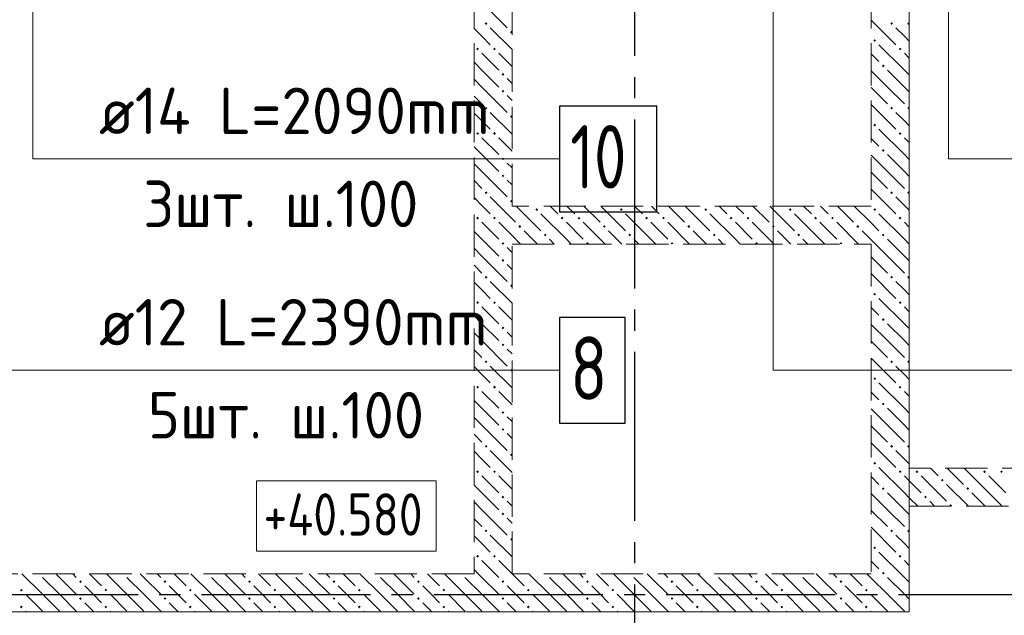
# Model space of a CAD drawing. Header units: millimetres. Extents: x 0 to 43617, y 0 to 29700.
# Tile 4 of 16: x 7199 to 11860, y 17854 to 20672. Entities that reach past the tile are written whole.
import ezdxf

# ---------------------------------------------------------------- set-up
doc = ezdxf.new("R2010")
doc.units = ezdxf.units.MM
doc.linetypes.add('______2', pattern=[270, 200, -70])
doc.linetypes.add('______5', pattern=[1100, 800, -100, 100, -100])
for name, color, linetype, lineweight in [('Высотные отметки', 7, 'Continuous', 25), ('ДОП Верх по Х', 7, 'Continuous', 25), ('ЖБ Перекрытие верхний уровень', 7, 'Continuous', 35), ('ЖБ Стена верхний уровень', 7, 'Continuous', 35), ('Оси', 40, '______5', 18), ('Позиционная метка номер позиции', 7, 'Continuous', 13)]:
    doc.layers.add(name, color=color, linetype=linetype, lineweight=lineweight)
doc.styles.add('GOST 2.304-81', font='txt')
doc.styles.add('ISOCPEUR', font='txt')

msp = doc.modelspace()

# ---------------------------------------------------------------- hatches: boundary and pattern name
at = {"layer": 'ЖБ Стена верхний уровень', "linetype": 'Continuous', "lineweight": 18, "transparency": 33554687}
for points in [[(9400.5, 20653.1), (9407, 20659.6), (9413.4, 20653.1), (9407, 20646.6)], [(11320.5, 20653.1), (11326.9, 20659.6), (11333.4, 20653.1), (11326.9, 20646.6)], [(11400.5, 20653.1), (11407, 20659.6), (11410, 20656.6), (11410, 20649.7), (11407, 20646.6)], [(9520.5, 20613.1), (9526.9, 20619.6), (9530, 20616.6), (9530, 20609.7), (9526.9, 20606.6)], [(11240.4, 20573.1), (11246.9, 20579.6), (11253.4, 20573.1), (11246.9, 20566.6)], [(9360.4, 20533.1), (9366.9, 20539.6), (9373.5, 20533.1), (9366.9, 20526.6)], [(9440.4, 20533.1), (9446.9, 20539.6), (9453.4, 20533.1), (9446.9, 20526.6)], [(11360.4, 20533.1), (11366.9, 20539.6), (11373.5, 20533.1), (11366.9, 20526.6)], [(9480.5, 20413.1), (9487, 20419.6), (9493.5, 20413.1), (9487, 20406.6)], [(11280.5, 20453.1), (11287, 20459.6), (11293.5, 20453.1), (11287, 20446.6)], [(9480.5, 20333.1), (9487, 20339.6), (9493.5, 20333.1), (9487, 20326.6)], [(9400.5, 20253.1), (9407, 20259.6), (9413.4, 20253.1), (9407, 20246.6)], [(11320.5, 20253.1), (11326.9, 20259.6), (11333.4, 20253.1), (11326.9, 20246.6)], [(11400.5, 20253.1), (11407, 20259.6), (11410, 20256.6), (11410, 20249.7), (11407, 20246.6)], [(9520.5, 20213.1), (9526.9, 20219.6), (9530, 20216.6), (9530, 20209.7), (9526.9, 20206.6)], [(9360.4, 20133.1), (9366.9, 20139.6), (9373.5, 20133.1), (9366.9, 20126.6)], [(9440.4, 20133.1), (9446.9, 20139.6), (9453.4, 20133.1), (9446.9, 20126.6)], [(11240.4, 20173.1), (11246.9, 20179.6), (11253.4, 20173.1), (11246.9, 20166.6)], [(11360.4, 20133.1), (11366.9, 20139.6), (11373.5, 20133.1), (11366.9, 20126.6)], [(11280.5, 20053.1), (11287, 20059.6), (11293.5, 20053.1), (11287, 20046.6)], [(9480.5, 20013.1), (9487, 20019.6), (9493.5, 20013.1), (9487, 20006.6)], [(9480.5, 19933.1), (9487, 19939.6), (9493.5, 19933.1), (9487, 19926.6)], [(9400.5, 19853.1), (9407, 19859.6), (9413.4, 19853.1), (9407, 19846.6)], [(11320.5, 19853.1), (11326.9, 19859.6), (11333.4, 19853.1), (11326.9, 19846.6)], [(11400.5, 19853.1), (11407, 19859.6), (11410, 19856.6), (11410, 19849.7), (11407, 19846.6)], [(9520.5, 19813.1), (9526.9, 19819.6), (9530, 19816.6), (9530, 19809.7), (9526.9, 19806.6)], [(9640.4, 19773.1), (9646.9, 19779.6), (9653.4, 19773.1), (9646.9, 19766.6)], [(10040.4, 19773.1), (10046.9, 19779.6), (10053.4, 19773.1), (10046.9, 19766.6)], [(10440.4, 19773.1), (10446.9, 19779.6), (10453.4, 19773.1), (10446.9, 19766.6)], [(10840.4, 19773.1), (10846.9, 19779.6), (10853.4, 19773.1), (10846.9, 19766.6)], [(11240.4, 19773.1), (11246.9, 19779.6), (11253.4, 19773.1), (11246.9, 19766.6)], [(9360.4, 19733.1), (9366.9, 19739.6), (9373.5, 19733.1), (9366.9, 19726.6)], [(9440.4, 19733.1), (9446.9, 19739.6), (9453.4, 19733.1), (9446.9, 19726.6)], [(9760.4, 19733.1), (9766.9, 19739.6), (9773.5, 19733.1), (9766.9, 19726.6)], [(9840.4, 19733.1), (9846.9, 19739.6), (9853.4, 19733.1), (9846.9, 19726.6)], [(10160.4, 19733.1), (10166.9, 19739.6), (10173.5, 19733.1), (10166.9, 19726.6)], [(10240.4, 19733.1), (10246.9, 19739.6), (10253.4, 19733.1), (10246.9, 19726.6)], [(10560.4, 19733.1), (10566.9, 19739.6), (10573.5, 19733.1), (10566.9, 19726.6)], [(10640.4, 19733.1), (10646.9, 19739.6), (10653.4, 19733.1), (10646.9, 19726.6)], [(10960.4, 19733.1), (10966.9, 19739.6), (10973.5, 19733.1), (10966.9, 19726.6)], [(11040.4, 19733.1), (11046.9, 19739.6), (11053.4, 19733.1), (11046.9, 19726.6)], [(11360.4, 19733.1), (11366.9, 19739.6), (11373.5, 19733.1), (11366.9, 19726.6)], [(9560.4, 19693.1), (9566.9, 19699.6), (9573.5, 19693.1), (9566.9, 19686.6)], [(9960.4, 19693.1), (9966.9, 19699.6), (9973.5, 19693.1), (9966.9, 19686.6)], [(10360.4, 19693.1), (10366.9, 19699.6), (10373.5, 19693.1), (10366.9, 19686.6)], [(10760.4, 19693.1), (10766.9, 19699.6), (10773.5, 19693.1), (10766.9, 19686.6)], [(11160.4, 19693.1), (11166.9, 19699.6), (11173.5, 19693.1), (11166.9, 19686.6)], [(9680.5, 19653.1), (9687, 19659.6), (9693.5, 19653.1), (9687, 19646.6)], [(10080.5, 19653.1), (10087, 19659.6), (10093.5, 19653.1), (10087, 19646.6)], [(10480.5, 19653.1), (10487, 19659.6), (10493.5, 19653.1), (10487, 19646.6)], [(10880.5, 19653.1), (10887, 19659.6), (10893.5, 19653.1), (10887, 19646.6)], [(11280.5, 19653.1), (11287, 19659.6), (11293.5, 19653.1), (11287, 19646.6)], [(9480.5, 19613.1), (9487, 19619.6), (9493.5, 19613.1), (9487, 19606.6)], [(9880.5, 19613.1), (9887, 19619.6), (9893.5, 19613.1), (9890.3, 19610), (9883.6, 19610)], [(10280.5, 19613.1), (10287, 19619.6), (10293.5, 19613.1), (10290.3, 19610), (10283.6, 19610)], [(10680.5, 19613.1), (10687, 19619.6), (10693.5, 19613.1), (10690.3, 19610), (10683.6, 19610)], [(11080.5, 19613.1), (11087, 19619.6), (11093.5, 19613.1), (11090.3, 19610), (11083.6, 19610)], [(9480.5, 19533.1), (9487, 19539.6), (9493.5, 19533.1), (9487, 19526.6)], [(9400.5, 19453.1), (9407, 19459.6), (9413.4, 19453.1), (9407, 19446.6)], [(11320.5, 19453.1), (11326.9, 19459.6), (11333.4, 19453.1), (11326.9, 19446.6)], [(11400.5, 19453.1), (11407, 19459.6), (11410, 19456.6), (11410, 19449.7), (11407, 19446.6)], [(9520.5, 19413.1), (9526.9, 19419.6), (9530, 19416.6), (9530, 19409.7), (9526.9, 19406.6)], [(11240.4, 19373.1), (11246.9, 19379.6), (11253.4, 19373.1), (11246.9, 19366.6)], [(9360.4, 19333.1), (9366.9, 19339.6), (9373.5, 19333.1), (9366.9, 19326.6)], [(9440.4, 19333.1), (9446.9, 19339.6), (9453.4, 19333.1), (9446.9, 19326.6)], [(11360.4, 19333.1), (11366.9, 19339.6), (11373.5, 19333.1), (11366.9, 19326.6)], [(11280.5, 19253.1), (11287, 19259.6), (11293.5, 19253.1), (11287, 19246.6)], [(9480.5, 19213.1), (9487, 19219.6), (9493.5, 19213.1), (9487, 19206.6)], [(9480.5, 19133.1), (9487, 19139.6), (9493.5, 19133.1), (9487, 19126.6)], [(9400.5, 19053.1), (9407, 19059.6), (9413.4, 19053.1), (9407, 19046.6)], [(9520.5, 19013.1), (9526.9, 19019.6), (9530, 19016.6), (9530, 19009.7), (9526.9, 19006.6)], [(11320.5, 19053.1), (11326.9, 19059.6), (11333.4, 19053.1), (11326.9, 19046.6)], [(11400.5, 19053.1), (11407, 19059.6), (11410, 19056.6), (11410, 19049.7), (11407, 19046.6)], [(11240.4, 18973.1), (11246.9, 18979.6), (11253.4, 18973.1), (11246.9, 18966.6)], [(9360.4, 18933.1), (9366.9, 18939.6), (9373.5, 18933.1), (9366.9, 18926.6)], [(9440.4, 18933.1), (9446.9, 18939.6), (9453.4, 18933.1), (9446.9, 18926.6)], [(11360.4, 18933.1), (11366.9, 18939.6), (11373.5, 18933.1), (11366.9, 18926.6)], [(11280.5, 18853.1), (11287, 18859.6), (11293.5, 18853.1), (11287, 18846.6)], [(9480.5, 18813.1), (9487, 18819.6), (9493.5, 18813.1), (9487, 18806.6)], [(9480.5, 18733.1), (9487, 18739.6), (9493.5, 18733.1), (9487, 18726.6)], [(9400.5, 18653.1), (9407, 18659.6), (9413.4, 18653.1), (9407, 18646.6)], [(11320.5, 18653.1), (11326.9, 18659.6), (11333.4, 18653.1), (11326.9, 18646.6)], [(11400.5, 18653.1), (11407, 18659.6), (11410, 18656.6), (11410, 18649.7), (11407, 18646.6)], [(9520.5, 18613.1), (9526.9, 18619.6), (9530, 18616.6), (9530, 18609.7), (9526.9, 18606.6)], [(11240.4, 18573.1), (11246.9, 18579.6), (11253.4, 18573.1), (11246.9, 18566.6)], [(9360.4, 18533.1), (9366.9, 18539.6), (9373.5, 18533.1), (9366.9, 18526.6)], [(9440.4, 18533.1), (9446.9, 18539.6), (9453.4, 18533.1), (9446.9, 18526.6)], [(11360.4, 18533.1), (11366.9, 18539.6), (11373.5, 18533.1), (11366.9, 18526.6)], [(11440.4, 18533.1), (11446.9, 18539.6), (11453.4, 18533.1), (11446.9, 18526.6)], [(11760.4, 18533.1), (11766.9, 18539.6), (11773.5, 18533.1), (11766.9, 18526.6)], [(11840.4, 18533.1), (11846.9, 18539.6), (11853.5, 18533.1), (11846.9, 18526.6)], [(11280.5, 18453.1), (11287, 18459.6), (11293.5, 18453.1), (11287, 18446.6)], [(11560.4, 18493.1), (11566.9, 18499.6), (11573.5, 18493.1), (11566.9, 18486.6)], [(11680.5, 18453.1), (11687, 18459.6), (11693.5, 18453.1), (11687, 18446.6)], [(9480.5, 18413.1), (9487, 18419.6), (9493.5, 18413.1), (9487, 18406.6)], [(11480.5, 18413.1), (11487, 18419.6), (11493.5, 18413.1), (11487, 18406.6)], [(11600.5, 18373.1), (11607, 18379.6), (11613.4, 18373.1), (11610.3, 18370), (11603.6, 18370)], [(9480.5, 18333.1), (9487, 18339.6), (9493.5, 18333.1), (9487, 18326.6)], [(9400.5, 18253.1), (9407, 18259.6), (9413.4, 18253.1), (9407, 18246.6)], [(11320.5, 18253.1), (11326.9, 18259.6), (11333.4, 18253.1), (11326.9, 18246.6)], [(11400.5, 18253.1), (11407, 18259.6), (11410, 18256.6), (11410, 18249.7), (11407, 18246.6)], [(9520.5, 18213.1), (9526.9, 18219.6), (9530, 18216.6), (9530, 18209.7), (9526.9, 18206.6)], [(11240.4, 18173.1), (11246.9, 18179.6), (11253.4, 18173.1), (11246.9, 18166.6)], [(9360.4, 18133.1), (9366.9, 18139.6), (9373.5, 18133.1), (9366.9, 18126.6)], [(9440.4, 18133.1), (9446.9, 18139.6), (9453.4, 18133.1), (9446.9, 18126.6)], [(11360.4, 18133.1), (11366.9, 18139.6), (11373.5, 18133.1), (11366.9, 18126.6)], [(7290.3, 18050), (7287, 18046.6), (7283.6, 18050)], [(7690.3, 18050), (7687, 18046.6), (7683.6, 18050)], [(8090.3, 18050), (8087, 18046.6), (8083.6, 18050)], [(8490.3, 18050), (8487, 18046.6), (8483.6, 18050)], [(8890.3, 18050), (8887, 18046.6), (8883.6, 18050)], [(9290.3, 18050), (9287, 18046.6), (9283.6, 18050)], [(9690.3, 18050), (9687, 18046.6), (9683.6, 18050)], [(10090.3, 18050), (10087, 18046.6), (10083.6, 18050)], [(10490.3, 18050), (10487, 18046.6), (10483.6, 18050)], [(10890.3, 18050), (10887, 18046.6), (10883.6, 18050)], [(11280.5, 18053.1), (11287, 18059.6), (11293.5, 18053.1), (11287, 18046.6)], [(7480.5, 18013.1), (7487, 18019.6), (7493.5, 18013.1), (7487, 18006.6)], [(7880.5, 18013.1), (7887, 18019.6), (7893.5, 18013.1), (7887, 18006.6)], [(8280.5, 18013.1), (8287, 18019.6), (8293.5, 18013.1), (8287, 18006.6)], [(8680.5, 18013.1), (8687, 18019.6), (8693.5, 18013.1), (8687, 18006.6)], [(9080.5, 18013.1), (9087, 18019.6), (9093.5, 18013.1), (9087, 18006.6)], [(9480.5, 18013.1), (9487, 18019.6), (9493.5, 18013.1), (9487, 18006.6)], [(9880.5, 18013.1), (9887, 18019.6), (9893.5, 18013.1), (9887, 18006.6)], [(10280.5, 18013.1), (10287, 18019.6), (10293.5, 18013.1), (10287, 18006.6)], [(10680.5, 18013.1), (10687, 18019.6), (10693.5, 18013.1), (10687, 18006.6)], [(11080.5, 18013.1), (11087, 18019.6), (11093.5, 18013.1), (11087, 18006.6)], [(7200.5, 17973.1), (7207, 17979.6), (7213.4, 17973.1), (7207, 17966.6)], [(7600.5, 17973.1), (7607, 17979.6), (7613.4, 17973.1), (7607, 17966.6)], [(8000.5, 17973.1), (8007, 17979.6), (8013.4, 17973.1), (8007, 17966.6)], [(8400.5, 17973.1), (8407, 17979.6), (8413.4, 17973.1), (8407, 17966.6)], [(8800.5, 17973.1), (8807, 17979.6), (8813.4, 17973.1), (8807, 17966.6)], [(9200.5, 17973.1), (9207, 17979.6), (9213.4, 17973.1), (9207, 17966.6)], [(9600.5, 17973.1), (9607, 17979.6), (9613.4, 17973.1), (9607, 17966.6)], [(10000.5, 17973.1), (10007, 17979.6), (10013.4, 17973.1), (10007, 17966.6)], [(10400.5, 17973.1), (10407, 17979.6), (10413.4, 17973.1), (10407, 17966.6)], [(10800.5, 17973.1), (10807, 17979.6), (10813.4, 17973.1), (10807, 17966.6)], [(11200.5, 17973.1), (11207, 17979.6), (11213.4, 17973.1), (11207, 17966.6)], [(7200.5, 17893.1), (7207, 17899.6), (7213.4, 17893.1), (7207, 17886.6)], [(7480.5, 17933.1), (7487, 17939.6), (7493.5, 17933.1), (7487, 17926.6)], [(7600.5, 17893.1), (7607, 17899.6), (7613.4, 17893.1), (7607, 17886.6)], [(7880.5, 17933.1), (7887, 17939.6), (7893.5, 17933.1), (7887, 17926.6)], [(8000.5, 17893.1), (8007, 17899.6), (8013.4, 17893.1), (8007, 17886.6)], [(8280.5, 17933.1), (8287, 17939.6), (8293.5, 17933.1), (8287, 17926.6)], [(8400.5, 17893.1), (8407, 17899.6), (8413.4, 17893.1), (8407, 17886.6)], [(8680.5, 17933.1), (8687, 17939.6), (8693.5, 17933.1), (8687, 17926.6)], [(8800.5, 17893.1), (8807, 17899.6), (8813.4, 17893.1), (8807, 17886.6)], [(9080.5, 17933.1), (9087, 17939.6), (9093.5, 17933.1), (9087, 17926.6)], [(9200.5, 17893.1), (9207, 17899.6), (9213.4, 17893.1), (9207, 17886.6)], [(9480.5, 17933.1), (9487, 17939.6), (9493.5, 17933.1), (9487, 17926.6)], [(9600.5, 17893.1), (9607, 17899.6), (9613.4, 17893.1), (9607, 17886.6)], [(9880.5, 17933.1), (9887, 17939.6), (9893.5, 17933.1), (9887, 17926.6)], [(10000.5, 17893.1), (10007, 17899.6), (10013.4, 17893.1), (10007, 17886.6)], [(10280.5, 17933.1), (10287, 17939.6), (10293.5, 17933.1), (10287, 17926.6)], [(10400.5, 17893.1), (10407, 17899.6), (10413.4, 17893.1), (10407, 17886.6)], [(10680.5, 17933.1), (10687, 17939.6), (10693.5, 17933.1), (10687, 17926.6)], [(10800.5, 17893.1), (10807, 17899.6), (10813.4, 17893.1), (10807, 17886.6)], [(11080.5, 17933.1), (11087, 17939.6), (11093.5, 17933.1), (11087, 17926.6)], [(11200.5, 17893.1), (11207, 17899.6), (11213.4, 17893.1), (11207, 17886.6)]]:
    msp.add_hatch(color=7, dxfattribs=at).paths.add_polyline_path(points, flags=16)

# ---------------------------------------------------------------- linework, layer by layer
at = {"layer": 'Высотные отметки', "color": 7, "linetype": 'Continuous', "lineweight": 18, "transparency": 33554687}
msp.add_lwpolyline([(8319.8, 18157.4), (9170.9, 18157.4), (9170.9, 18490.7), (8319.8, 18490.7), (8319.8, 18157.4)], dxfattribs=at)
at = {"layer": 'ДОП Верх по Х', "color": 7, "linetype": 'Continuous', "lineweight": 13, "transparency": 33554687}
for p, q in [((7555, 20013), (9575, 20013)), ((7555, 19013), (9619, 19013))]:
    msp.add_line(p, q, dxfattribs=at)
at = {"layer": 'ДОП Верх по Х', "color": 7, "linetype": 'Continuous', "lineweight": 25, "transparency": 33554687}
for points in [[(9755, 19763), (10215, 19763), (10215, 20263), (9755, 20263), (9755, 19763)], [(9755, 18763), (10065, 18763), (10065, 19263), (9755, 19263), (9755, 18763)]]:
    msp.add_lwpolyline(points, dxfattribs=at)
at = {"layer": 'ЖБ Перекрытие верхний уровень', "color": 7, "linetype": 'Continuous', "lineweight": 18, "transparency": 33554687}
for p, q in [((11410, 17870), (11410, 22595)), ((7180, 17870), (11410, 17870))]:
    msp.add_line(p, q, dxfattribs=at)
at = {"layer": 'ЖБ Стена верхний уровень', "color": 251, "linetype": '______2', "lineweight": 13, "true_color": 0x656565, "transparency": 33554687}
for p, q in [((11410, 18550), (11410, 23700)), ((9350, 22450), (9350, 18050)), ((9530, 19790), (9530, 22450)), ((11230, 22450), (11230, 19790)), ((11230, 19790), (9530, 19790)), ((9530, 18050), (9530, 19610)), ((9530, 19610), (11230, 19610)), ((11230, 19610), (11230, 18050)), ((13940, 18550), (11410, 18550)), ((11410, 17870), (11410, 18370)), ((11410, 18370), (13940, 18370)), ((9350, 18050), (6280, 18050)), ((11230, 18050), (9530, 18050)), ((6280, 17870), (9350, 17870)), ((9350, 17870), (9530, 17870)), ((9530, 17870), (11230, 17870)), ((11230, 17870), (11410, 17870))]:
    msp.add_line(p, q, dxfattribs=at)
at = {"layer": 'ЖБ Стена верхний уровень', "color": 9, "linetype": 'Continuous', "lineweight": 18, "true_color": 0xc7c7c7, "transparency": 33554687}
for p, q in [((9387, 20753.1), (9507, 20633.1)), ((11230, 20670.1), (11346.9, 20553.1)), ((9387, 20593.1), (9350, 20630.1)), ((9426.9, 20633.1), (9530, 20530.1)), ((11387, 20593.1), (11346.9, 20633.1)), ((9426.9, 20553.1), (9387, 20593.1)), ((11410, 20570.1), (11387, 20593.1)), ((9387, 20513.1), (9466.9, 20433.1)), ((9466.9, 20513.1), (9530, 20450.1)), ((11230, 20510.1), (11266.9, 20473.1)), ((11387, 20433.1), (11266.9, 20553.1)), ((11387, 20513.1), (11410, 20490.1)), ((9387, 20433.1), (9350, 20470.1)), ((9387, 20433.1), (9466.9, 20353.1)), ((11307, 20353.1), (11230, 20430.1)), ((11307, 20433.1), (11387, 20353.1)), ((11387, 20433.1), (11410, 20410.1)), ((9350, 20390.1), (9387, 20353.1)), ((9530, 20370.1), (9507, 20393.1)), ((9387, 20353.1), (9507, 20233.1)), ((11230, 20350.1), (11307, 20273.1)), ((11307, 20353.1), (11387, 20273.1)), ((11387, 20353.1), (11410, 20330.1)), ((9350, 20310.1), (9387, 20273.1)), ((9507, 20313.1), (9530, 20290.1)), ((9387, 20193.1), (9350, 20230.1)), ((9426.9, 20233.1), (9530, 20130.1)), ((11230, 20270.1), (11346.9, 20153.1)), ((11387, 20193.1), (11346.9, 20233.1)), ((9426.9, 20153.1), (9387, 20193.1)), ((11410, 20170.1), (11387, 20193.1)), ((11387, 20033.1), (11266.9, 20153.1)), ((9387, 20113.1), (9466.9, 20033.1)), ((9466.9, 20113.1), (9530, 20050.1)), ((11230, 20110.1), (11266.9, 20073.1)), ((11387, 20113.1), (11410, 20090.1)), ((9387, 20033.1), (9350, 20070.1)), ((9387, 20033.1), (9466.9, 19953.1)), ((11307, 19953.1), (11230, 20030.1)), ((11307, 20033.1), (11387, 19953.1)), ((11387, 20033.1), (11410, 20010.1)), ((9350, 19990.1), (9387, 19953.1)), ((9387, 19953.1), (9507, 19833.1)), ((9530, 19970.1), (9507, 19993.1)), ((11230, 19950.1), (11307, 19873.1)), ((11307, 19953.1), (11387, 19873.1)), ((11387, 19953.1), (11410, 19930.1)), ((9350, 19910.1), (9387, 19873.1)), ((9507, 19913.1), (9530, 19890.1)), ((11230, 19870.1), (11346.9, 19753.1)), ((9387, 19793.1), (9350, 19830.1)), ((9426.9, 19833.1), (9530, 19730.1)), ((11387, 19793.1), (11346.9, 19833.1)), ((9426.9, 19753.1), (9387, 19793.1)), ((9550.1, 19790), (9666.9, 19673.1)), ((9710.1, 19790), (9746.9, 19753.1)), ((9826.9, 19753.1), (9790.1, 19790)), ((9870.1, 19790), (9946.9, 19713.1)), ((9950.1, 19790), (10066.9, 19673.1)), ((10110.1, 19790), (10146.9, 19753.1)), ((10226.9, 19753.1), (10190.1, 19790)), ((10270.1, 19790), (10346.9, 19713.1)), ((10350.1, 19790), (10466.9, 19673.1)), ((10510.1, 19790), (10546.9, 19753.1)), ((10626.9, 19753.1), (10590.1, 19790)), ((10670.1, 19790), (10746.9, 19713.1)), ((10750.1, 19790), (10866.9, 19673.1)), ((10910.1, 19790), (10946.9, 19753.1)), ((11026.9, 19753.1), (10990.1, 19790)), ((11070.1, 19790), (11146.9, 19713.1)), ((11150.1, 19790), (11230, 19710.1)), ((11410, 19770.1), (11387, 19793.1)), ((9530, 19730.1), (9546.9, 19713.1)), ((9787, 19633.1), (9666.9, 19753.1)), ((10187, 19633.1), (10066.9, 19753.1)), ((10587, 19633.1), (10466.9, 19753.1)), ((10987, 19633.1), (10866.9, 19753.1)), ((11387, 19633.1), (11266.9, 19753.1)), ((9387, 19633.1), (9350, 19670.1)), ((9387, 19713.1), (9466.9, 19633.1)), ((9466.9, 19713.1), (9530, 19650.1)), ((9650.1, 19610), (9587, 19673.1)), ((9787, 19713.1), (9866.9, 19633.1)), ((9866.9, 19713.1), (9970.1, 19610)), ((10050.1, 19610), (9987, 19673.1)), ((10187, 19713.1), (10266.9, 19633.1)), ((10266.9, 19713.1), (10370.1, 19610)), ((10450.1, 19610), (10387, 19673.1)), ((10587, 19713.1), (10666.9, 19633.1)), ((10666.9, 19713.1), (10770.1, 19610)), ((10850.1, 19610), (10787, 19673.1)), ((10987, 19713.1), (11066.9, 19633.1)), ((11066.9, 19713.1), (11170.1, 19610)), ((11230, 19630.1), (11187, 19673.1)), ((11230, 19710.1), (11266.9, 19673.1)), ((11387, 19713.1), (11410, 19690.1)), ((9387, 19633.1), (9466.9, 19553.1)), ((9530, 19650.1), (9570.1, 19610)), ((9707, 19633.1), (9730.1, 19610)), ((9787, 19633.1), (9810.1, 19610)), ((10107, 19633.1), (10130.1, 19610)), ((10187, 19633.1), (10210.1, 19610)), ((10507, 19633.1), (10530.1, 19610)), ((10587, 19633.1), (10610.1, 19610)), ((10907, 19633.1), (10930.1, 19610)), ((10987, 19633.1), (11010.1, 19610)), ((11307, 19553.1), (11230, 19630.1)), ((11307, 19633.1), (11387, 19553.1)), ((11387, 19633.1), (11410, 19610.1)), ((9350, 19590.1), (9387, 19553.1)), ((9530, 19570.1), (9507, 19593.1)), ((9387, 19553.1), (9507, 19433.1)), ((11230, 19550.1), (11307, 19473.1)), ((11307, 19553.1), (11387, 19473.1)), ((11387, 19553.1), (11410, 19530.1)), ((9350, 19510.1), (9387, 19473.1)), ((9507, 19513.1), (9530, 19490.1)), ((11230, 19470.1), (11346.9, 19353.1)), ((9387, 19393.1), (9350, 19430.1)), ((9426.9, 19353.1), (9387, 19393.1)), ((9426.9, 19433.1), (9530, 19330.1)), ((11387, 19393.1), (11346.9, 19433.1)), ((11410, 19370.1), (11387, 19393.1)), ((11387, 19233.1), (11266.9, 19353.1)), ((9387, 19313.1), (9466.9, 19233.1)), ((9466.9, 19313.1), (9530, 19250.1)), ((11230, 19310.1), (11266.9, 19273.1)), ((11387, 19313.1), (11410, 19290.1)), ((9387, 19233.1), (9350, 19270.1)), ((9387, 19233.1), (9466.9, 19153.1)), ((11307, 19153.1), (11230, 19230.1)), ((11307, 19233.1), (11387, 19153.1)), ((11387, 19233.1), (11410, 19210.1)), ((9350, 19190.1), (9387, 19153.1)), ((9530, 19170.1), (9507, 19193.1)), ((9350, 19110.1), (9387, 19073.1)), ((9387, 19153.1), (9507, 19033.1)), ((9507, 19113.1), (9530, 19090.1)), ((11230, 19150.1), (11307, 19073.1)), ((11307, 19153.1), (11387, 19073.1)), ((11387, 19153.1), (11410, 19130.1)), ((11230, 19070.1), (11346.9, 18953.1)), ((9387, 18993.1), (9350, 19030.1)), ((9426.9, 19033.1), (9530, 18930.1)), ((11387, 18993.1), (11346.9, 19033.1)), ((9426.9, 18953.1), (9387, 18993.1)), ((11410, 18970.1), (11387, 18993.1)), ((11387, 18833.1), (11266.9, 18953.1)), ((9387, 18913.1), (9466.9, 18833.1)), ((9466.9, 18913.1), (9530, 18850.1)), ((11230, 18910.1), (11266.9, 18873.1)), ((11387, 18913.1), (11410, 18890.1)), ((9387, 18833.1), (9350, 18870.1)), ((9387, 18833.1), (9466.9, 18753.1)), ((11307, 18753.1), (11230, 18830.1)), ((11307, 18833.1), (11387, 18753.1)), ((11387, 18833.1), (11410, 18810.1)), ((9350, 18790.1), (9387, 18753.1)), ((9530, 18770.1), (9507, 18793.1)), ((9387, 18753.1), (9507, 18633.1)), ((11230, 18750.1), (11307, 18673.1)), ((11307, 18753.1), (11387, 18673.1)), ((11387, 18753.1), (11410, 18730.1)), ((9350, 18710.1), (9387, 18673.1)), ((9507, 18713.1), (9530, 18690.1)), ((11230, 18670.1), (11346.9, 18553.1)), ((9387, 18593.1), (9350, 18630.1)), ((9426.9, 18633.1), (9530, 18530.1)), ((11387, 18593.1), (11346.9, 18633.1)), ((9426.9, 18553.1), (9387, 18593.1)), ((11387, 18433.1), (11266.9, 18553.1)), ((11410, 18570.1), (11387, 18593.1)), ((9387, 18513.1), (9466.9, 18433.1)), ((9466.9, 18513.1), (9530, 18450.1)), ((11230, 18510.1), (11266.9, 18473.1)), ((11387, 18513.1), (11410, 18490.1)), ((11466.9, 18513.1), (11587, 18393.1)), ((11510.1, 18550), (11546.9, 18513.1)), ((11590.1, 18550), (11666.9, 18473.1)), ((11787, 18433.1), (11670.1, 18550)), ((11787, 18513.1), (11866.9, 18433.1)), ((9387, 18433.1), (9350, 18470.1)), ((11410, 18490.1), (11466.9, 18433.1)), ((11690.1, 18370), (11587, 18473.1)), ((9387, 18433.1), (9466.9, 18353.1)), ((11307, 18353.1), (11230, 18430.1)), ((11307, 18433.1), (11387, 18353.1)), ((11387, 18433.1), (11410, 18410.1)), ((11707, 18433.1), (11770.1, 18370)), ((11787, 18433.1), (11850.1, 18370)), ((9350, 18390.1), (9387, 18353.1)), ((9530, 18370.1), (9507, 18393.1)), ((11410, 18410.1), (11450.1, 18370)), ((11530.1, 18370), (11507, 18393.1)), ((9387, 18353.1), (9507, 18233.1)), ((11230, 18350.1), (11307, 18273.1)), ((11307, 18353.1), (11387, 18273.1)), ((11387, 18353.1), (11410, 18330.1)), ((9350, 18310.1), (9387, 18273.1)), ((9507, 18313.1), (9530, 18290.1)), ((9387, 18193.1), (9350, 18230.1)), ((9426.9, 18233.1), (9530, 18130.1)), ((11230, 18270.1), (11346.9, 18153.1)), ((11387, 18193.1), (11346.9, 18233.1)), ((9426.9, 18153.1), (9387, 18193.1)), ((11410, 18170.1), (11387, 18193.1)), ((11387, 18033.1), (11266.9, 18153.1)), ((9387, 18113.1), (9450.1, 18050)), ((9466.9, 18113.1), (9530, 18050.1)), ((11230, 18110.1), (11266.9, 18073.1)), ((11387, 18113.1), (11410, 18090.1)), ((7307, 17953.1), (7210.1, 18050)), ((7387, 18033.1), (7370.1, 18050)), ((7450.1, 18050), (7466.9, 18033.1)), ((7530.1, 18050), (7587, 17993.1)), ((7707, 17953.1), (7610.1, 18050)), ((7787, 18033.1), (7770.1, 18050)), ((7850.1, 18050), (7866.9, 18033.1)), ((7930.1, 18050), (7987, 17993.1)), ((8107, 17953.1), (8010.1, 18050)), ((8187, 18033.1), (8170.1, 18050)), ((8250.1, 18050), (8266.9, 18033.1)), ((8330.1, 18050), (8387, 17993.1)), ((8507, 17953.1), (8410.1, 18050)), ((8587, 18033.1), (8570.1, 18050)), ((8650.1, 18050), (8666.9, 18033.1)), ((8730.1, 18050), (8787, 17993.1)), ((8907, 17953.1), (8810.1, 18050)), ((8987, 18033.1), (8970.1, 18050)), ((9050.1, 18050), (9066.9, 18033.1)), ((9130.1, 18050), (9187, 17993.1)), ((9307, 17953.1), (9210.1, 18050)), ((9370.1, 18050), (9350, 18070.1)), ((9387, 18033.1), (9370.1, 18050)), ((9450.1, 18050), (9466.9, 18033.1)), ((9530.1, 18050), (9587, 17993.1)), ((9707, 17953.1), (9610.1, 18050)), ((9787, 18033.1), (9770.1, 18050)), ((9850.1, 18050), (9866.9, 18033.1)), ((9930.1, 18050), (9987, 17993.1)), ((10107, 17953.1), (10010.1, 18050)), ((10187, 18033.1), (10170.1, 18050)), ((10250.1, 18050), (10266.9, 18033.1)), ((10330.1, 18050), (10387, 17993.1)), ((10507, 17953.1), (10410.1, 18050)), ((10587, 18033.1), (10570.1, 18050)), ((10650.1, 18050), (10666.9, 18033.1)), ((10730.1, 18050), (10787, 17993.1)), ((10907, 17953.1), (10810.1, 18050)), ((10987, 18033.1), (10970.1, 18050)), ((11050.1, 18050), (11066.9, 18033.1)), ((11130.1, 18050), (11187, 17993.1)), ((11230, 18030.1), (11210.1, 18050)), ((7307, 18033.1), (7387, 17953.1)), ((7387, 18033.1), (7466.9, 17953.1)), ((7546.9, 17953.1), (7507, 17993.1)), ((7707, 18033.1), (7787, 17953.1)), ((7787, 18033.1), (7866.9, 17953.1)), ((7946.9, 17953.1), (7907, 17993.1)), ((8107, 18033.1), (8187, 17953.1)), ((8187, 18033.1), (8266.9, 17953.1)), ((8346.9, 17953.1), (8307, 17993.1)), ((8507, 18033.1), (8587, 17953.1)), ((8587, 18033.1), (8666.9, 17953.1)), ((8746.9, 17953.1), (8707, 17993.1)), ((8907, 18033.1), (8987, 17953.1)), ((8987, 18033.1), (9066.9, 17953.1)), ((9146.9, 17953.1), (9107, 17993.1)), ((9307, 18033.1), (9387, 17953.1)), ((9387, 18033.1), (9466.9, 17953.1)), ((9546.9, 17953.1), (9507, 17993.1)), ((9707, 18033.1), (9787, 17953.1)), ((9787, 18033.1), (9866.9, 17953.1)), ((9946.9, 17953.1), (9907, 17993.1)), ((10107, 18033.1), (10187, 17953.1)), ((10187, 18033.1), (10266.9, 17953.1)), ((10346.9, 17953.1), (10307, 17993.1)), ((10507, 18033.1), (10587, 17953.1)), ((10587, 18033.1), (10666.9, 17953.1)), ((10746.9, 17953.1), (10707, 17993.1)), ((10907, 18033.1), (10987, 17953.1)), ((10987, 18033.1), (11066.9, 17953.1)), ((11146.9, 17953.1), (11107, 17993.1)), ((11307, 17953.1), (11230, 18030.1)), ((11307, 18033.1), (11387, 17953.1)), ((11387, 18033.1), (11410, 18010.1)), ((7226.9, 17953.1), (7307, 17873.1)), ((7307, 17953.1), (7387, 17873.1)), ((7387, 17953.1), (7470.1, 17870)), ((7587, 17913.1), (7546.9, 17953.1)), ((7626.9, 17953.1), (7707, 17873.1)), ((7707, 17953.1), (7787, 17873.1)), ((7787, 17953.1), (7870.1, 17870)), ((7987, 17913.1), (7946.9, 17953.1)), ((8026.9, 17953.1), (8107, 17873.1)), ((8107, 17953.1), (8187, 17873.1)), ((8187, 17953.1), (8270.1, 17870)), ((8387, 17913.1), (8346.9, 17953.1)), ((8426.9, 17953.1), (8507, 17873.1)), ((8507, 17953.1), (8587, 17873.1)), ((8587, 17953.1), (8670.1, 17870)), ((8787, 17913.1), (8746.9, 17953.1)), ((8826.9, 17953.1), (8907, 17873.1)), ((8907, 17953.1), (8987, 17873.1)), ((8987, 17953.1), (9070.1, 17870)), ((9187, 17913.1), (9146.9, 17953.1)), ((9226.9, 17953.1), (9307, 17873.1)), ((9307, 17953.1), (9387, 17873.1)), ((9387, 17953.1), (9470.1, 17870)), ((9587, 17913.1), (9546.9, 17953.1)), ((9626.9, 17953.1), (9707, 17873.1)), ((9707, 17953.1), (9787, 17873.1)), ((9787, 17953.1), (9870.1, 17870)), ((9987, 17913.1), (9946.9, 17953.1)), ((10026.9, 17953.1), (10107, 17873.1)), ((10107, 17953.1), (10187, 17873.1)), ((10187, 17953.1), (10270.1, 17870)), ((10387, 17913.1), (10346.9, 17953.1)), ((10426.9, 17953.1), (10507, 17873.1)), ((10507, 17953.1), (10587, 17873.1)), ((10587, 17953.1), (10670.1, 17870)), ((10787, 17913.1), (10746.9, 17953.1)), ((10826.9, 17953.1), (10907, 17873.1)), ((10907, 17953.1), (10987, 17873.1)), ((10987, 17953.1), (11070.1, 17870)), ((11187, 17913.1), (11146.9, 17953.1)), ((11226.9, 17953.1), (11230, 17950.1)), ((11230, 17950.1), (11307, 17873.1)), ((11307, 17953.1), (11387, 17873.1)), ((11387, 17953.1), (11410, 17930.1)), ((7507, 17913.1), (7550.1, 17870)), ((7907, 17913.1), (7950.1, 17870)), ((8307, 17913.1), (8350.1, 17870)), ((8707, 17913.1), (8750.1, 17870)), ((9107, 17913.1), (9150.1, 17870)), ((9507, 17913.1), (9550.1, 17870)), ((9907, 17913.1), (9950.1, 17870)), ((10307, 17913.1), (10350.1, 17870)), ((10707, 17913.1), (10750.1, 17870)), ((11107, 17913.1), (11150.1, 17870)), ((7226.9, 17873.1), (7230.1, 17870)), ((7626.9, 17873.1), (7630.1, 17870)), ((8026.9, 17873.1), (8030.1, 17870)), ((8426.9, 17873.1), (8430.1, 17870)), ((8826.9, 17873.1), (8830.1, 17870)), ((9226.9, 17873.1), (9230.1, 17870)), ((9626.9, 17873.1), (9630.1, 17870)), ((10026.9, 17873.1), (10030.1, 17870)), ((10426.9, 17873.1), (10430.1, 17870)), ((10826.9, 17873.1), (10830.1, 17870)), ((11226.9, 17873.1), (11230, 17870.1)), ((11230, 17870.1), (11230.1, 17870))]:
    msp.add_line(p, q, dxfattribs=at)
at = {"layer": 'Оси', "color": 8, "linetype": '______5', "lineweight": -3, "transparency": 33554687}
for p, q in [((10110, 25700), (10110, 15450)), ((35260, 17950), (3600, 17950))]:
    msp.add_line(p, q, dxfattribs=at)
at = {"layer": 'Позиционная метка номер позиции', "color": 7, "linetype": 'Continuous', "lineweight": 13, "transparency": 33554687}
for points in [[(10721, 23550), (11596.4, 22674.7), (11596.4, 20013), (14485, 20013)], [(6781, 23490), (7261.8, 23009.2), (7261.8, 20013), (9755, 20013)], [(6355, 22719), (7104.5, 21969.5), (7104.5, 19013), (9755, 19013)], [(10310, 22450), (10766.7, 21993.3), (10766.7, 19013), (14485, 19013)]]:
    msp.add_lwpolyline(points, dxfattribs=at)

# ---------------------------------------------------------------- texts
at = {"layer": 'Высотные отметки', "color": 7, "linetype": 'Continuous', "lineweight": 18, "transparency": 33554687, "insert": (8353.8, 18230.7), "char_height": 200, "width": 884.92, "attachment_point": 7, "style": 'GOST 2.304-81'}
msp.add_mtext('\\W1.02;+40.580', dxfattribs=at)
at = {"layer": 'ДОП Верх по Х', "color": 7, "linetype": 'Continuous', "lineweight": 13, "transparency": 33554687, "attachment_point": 7, "style": 'ISOCPEUR'}
for s, insert, char_height, width in [('\\W0.96;ø14 L=2090mm ', (7575, 20130.3), 220, 2172.605), ('\\W0.75;10', (9805, 19873), 300, 472.281), ('\\W0.95;3шт. ш.100 ', (7784, 19690.3), 220, 1665.521), ('\\W0.96;ø12 L=2390mm ', (7575, 19130.3), 220, 2150.516), ('\\W0.78;8', (9805, 18873), 300, 326.407), ('\\W0.95;5шт. ш.100 ', (7806, 18690.3), 220, 1665.521)]:
    msp.add_mtext(s, dxfattribs=dict(at, insert=insert, char_height=char_height, width=width))

doc.saveas('drawing.dxf')
